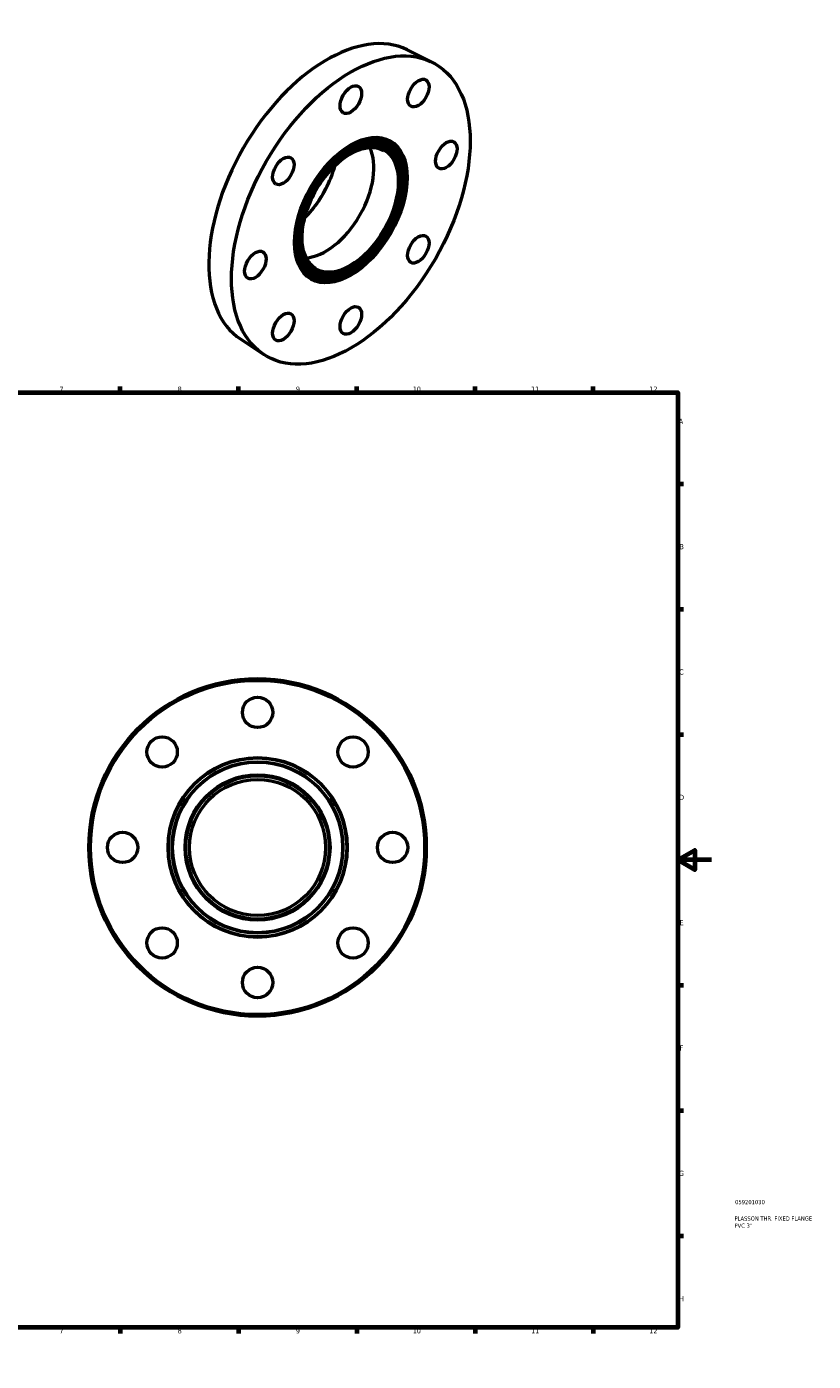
# Model space of a CAD drawing. Header units: millimetres. Extents: x -31 to 901, y 0 to 797.
# Tile 3 of 3: x 435 to 901, y 0 to 791. Entities that reach past the tile are written whole.
import ezdxf

# ---------------------------------------------------------------- set-up
doc = ezdxf.new("R2010")
doc.units = ezdxf.units.MM
for name, color, linetype, lineweight in [('Border (ANSI)', 7, 'Continuous', 70), ('Title (ISO)', 7, 'Continuous', 50), ('Visible (ANSI)', 7, 'Continuous', 50), ('Visible Narrow (ANSI)', 7, 'Continuous', 35)]:
    doc.layers.add(name, color=color, linetype=linetype, lineweight=lineweight)
doc.styles.add('Note Text (ANSI)', font='tahoma.ttf')
doc.styles.add('Note Text (ISO)', font='tahoma.ttf')

# ---------------------------------------------------------------- blocks, each defined once
blk = doc.blocks.new('Borders Default Border')
at = {"layer": 'Border (ANSI)'}
for p, q in [((70.08, 574), (70.08, 577.45)), ((140.17, 574), (140.17, 577.45)), ((210.25, 574), (210.25, 577.45)), ((280.33, 574), (280.33, 577.45)), ((350.42, 574), (350.42, 577.45)), ((490.58, 574), (490.58, 577.45)), ((560.67, 574), (560.67, 577.45)), ((630.75, 574), (630.75, 577.45)), ((700.83, 574), (700.83, 577.45)), ((770.92, 574), (770.92, 577.45)), ((20, 519.75), (16.55, 519.75)), ((821, 519.75), (824.45, 519.75)), ((20, 445.5), (16.55, 445.5)), ((821, 445.5), (824.45, 445.5)), ((20, 371.25), (16.55, 371.25)), ((821, 371.25), (824.45, 371.25)), ((20, 222.75), (16.55, 222.75)), ((821, 222.75), (824.45, 222.75)), ((20, 148.5), (16.55, 148.5)), ((821, 148.5), (824.45, 148.5)), ((20, 74.25), (16.55, 74.25)), ((821, 74.25), (824.45, 74.25)), ((70.08, 20), (70.08, 16.55)), ((140.17, 20), (140.17, 16.55)), ((210.25, 20), (210.25, 16.55)), ((280.33, 20), (280.33, 16.55)), ((350.42, 20), (350.42, 16.55)), ((490.58, 20), (490.58, 16.55)), ((560.67, 20), (560.67, 16.55)), ((630.75, 20), (630.75, 16.55)), ((700.83, 20), (700.83, 16.55)), ((770.92, 20), (770.92, 16.55))]:
    blk.add_line(p, q, dxfattribs=at)
at = {"layer": 'Border (ANSI)', "flags": 128}
for points in [[(420.5, 594), (420.5, 574), (414.73, 584), (426.27, 584), (420.5, 574)], [(20, 20), (20, 574), (821, 574), (821, 20), (20, 20)], [(0, 297), (20, 297), (10, 302.77), (10, 291.23), (20, 297)], [(841, 297), (821, 297), (831, 302.77), (831, 291.23), (821, 297)], [(420.5, 0), (420.5, 20), (414.73, 10), (426.27, 10), (420.5, 20)]]:
    blk.add_lwpolyline(points, dxfattribs=at)
at = {"layer": 'Border (ANSI)', "attachment_point": 7, "style": 'Note Text (ANSI)'}
for s, insert, char_height in [('1', (34.35, 574.4), 3.05), ('2', (104.2, 574.4), 3.05), ('3', (174.26, 574.34), 3.05), ('4', (244.23, 574.4), 3.05), ('5', (314.48, 574.34), 3.05), ('6', (384.49, 574.34), 3.05), ('7', (454.6, 574.4), 3.05), ('8', (524.63, 574.33), 3.05), ('9', (594.7, 574.34), 3.05), ('10', (663.96, 574.34), 3.048), ('11', (734.04, 574.4), 3.048), ('12', (804.13, 574.4), 3.048), ('A', (16.78, 555.35), 3.05), ('A', (821.63, 555.35), 3.05), ('B', (17.15, 481.1), 3.05), ('B', (821.99, 481.1), 3.05), ('C', (16.95, 406.8), 3.05), ('C', (821.8, 406.8), 3.05), ('D', (16.96, 332.6), 3.05), ('D', (821.81, 332.6), 3.05), ('E', (17.21, 258.35), 3.05), ('E', (822.05, 258.35), 3.05), ('F', (17.29, 184.1), 3.05), ('F', (822.14, 184.1), 3.05), ('G', (16.81, 109.79), 3.05), ('G', (821.66, 109.79), 3.05), ('H', (16.97, 35.6), 3.05), ('H', (821.81, 35.6), 3.05), ('1', (34.35, 16.55), 3.05), ('2', (104.2, 16.55), 3.05), ('3', (174.26, 16.49), 3.05), ('4', (244.23, 16.55), 3.05), ('5', (314.48, 16.49), 3.05), ('6', (384.49, 16.49), 3.05), ('7', (454.6, 16.55), 3.05), ('8', (524.63, 16.48), 3.05), ('9', (594.7, 16.49), 3.05), ('10', (663.96, 16.49), 3.048), ('11', (734.04, 16.55), 3.048), ('12', (804.13, 16.55), 3.048)]:
    blk.add_mtext(s, dxfattribs=dict(at, insert=insert, char_height=char_height))
blk = doc.blocks.new('Title Blocks ISO')
at = {"layer": 'Title (ISO)', "color": 232, "true_color": 0xca0064, "style": 'Note Text (ISO)'}
for tag, p in [('PART_NUMBER_001', (33.94, 73.08)), ('DESCRIPTION_001', (33.58, 63.35)), ('DESCRIPTION_002', (33.58, 59.13))]:
    blk.add_attdef(tag, p, '', height=2.5, dxfattribs=at)

msp = doc.modelspace()

# ---------------------------------------------------------------- linework, layer by layer
at = {"layer": 'Visible (ANSI)'}
for p, q in [((660.697, 776.93), (675.32, 769.663)), ((649.274, 720.33), (648.992, 720.493)), ((650.272, 722.064), (649.99, 722.227)), ((648.276, 718.597), (647.993, 718.76)), ((604.173, 642.01), (603.89, 642.173)), ((605.171, 643.743), (604.888, 643.906)), ((606.169, 645.477), (605.886, 645.639)), ((561.95, 605.455), (575.576, 596.455))]:
    msp.add_line(p, q, dxfattribs=at)
for centre, radius in [((571.964, 304.427), 100), ((571.964, 304.427), 99), ((571.964, 384.427), 9), ((515.395, 360.996), 9), ((628.532, 360.996), 9), ((571.964, 304.427), 42.463), ((571.964, 304.427), 40.34), ((491.964, 304.427), 9), ((651.964, 304.427), 9), ((515.395, 247.859), 9), ((628.532, 247.859), 9), ((571.964, 224.427), 9)]:
    msp.add_circle(centre, radius, dxfattribs=at)
for centre, major_axis, start_param, end_param in [((613.08, 690.181), (-49.404, -85.792), 3.1770237, 6.2477543), ((626.94, 682.2), (23.05, 40.027), 0, 3.1415926), ((626.94, 682.2), (22.052, 38.294), 0, 3.1415927), ((626.94, 682.2), (21.054, 36.56), 0, 3.1415927), ((626.94, 682.2), (23.549, 40.893), 3.1475749, 6.277203), ((626.94, 682.2), (22.551, 39.16), 3.1478397, 6.2769382), ((626.94, 682.2), (21.553, 37.427), 3.148129, 6.276649), ((612.373, 690.588), (20.131, 34.958), 3.5056669, 5.9191111)]:
    msp.add_ellipse(centre, major_axis=major_axis, ratio=0.5780931, start_param=start_param, end_param=end_param, dxfattribs=at)
for centre, major_axis in [((627.223, 682.037), (-49.903, -86.658)), ((667.223, 751.319), (-4.491, -7.799)), ((627.223, 747.441), (-4.491, -7.799)), ((627.223, 682.037), (-23.549, -40.893)), ((627.223, 682.037), (-23.05, -40.027)), ((627.223, 682.037), (-22.551, -39.16)), ((627.223, 682.037), (-22.052, -38.294)), ((627.223, 682.037), (-21.553, -37.427)), ((627.223, 682.037), (-21.054, -36.56)), ((683.791, 714.613), (-4.491, -7.799)), ((587.223, 705.25), (-4.491, -7.799)), ((667.223, 658.824), (-4.491, -7.799)), ((570.654, 649.461), (-4.491, -7.799)), ((627.223, 616.633), (-4.491, -7.799)), ((587.223, 612.755), (-4.491, -7.799))]:
    msp.add_ellipse(centre, major_axis=major_axis, ratio=0.5780931, dxfattribs=at)
for points, knots in [([(606.491, 647.425), (604.335, 648.667), (602.534, 650.537), (599.87, 655.328), (598.983, 658.212), (598.198, 664.689), (598.282, 668.263), (599.402, 675.777), (600.439, 679.714), (603.368, 687.554), (605.262, 691.455), (609.715, 698.82), (612.274, 702.281), (617.791, 708.406), (620.747, 711.069), (626.744, 715.329), (629.783, 716.926), (635.629, 718.918), (638.433, 719.308), (643.098, 718.921), (645.04, 718.327), (646.753, 717.341)], [3.9250571, 3.9250571, 3.9250571, 3.9250571, 4.2592139, 4.2592139, 4.5821563, 4.5821563, 4.898905, 4.898905, 5.2155556, 5.2155556, 5.532802, 5.532802, 5.8502437, 5.8502437, 6.1673751, 6.1673751, 6.483894, 6.483894, 6.8011943, 6.8011943, 7.0666498, 7.0666498, 7.0666498, 7.0666498]), ([(617.473, 707.899), (616.969, 706.066), (616.37, 704.217), (614.14, 698.243), (612.148, 694.136), (607.462, 686.383), (604.769, 682.738), (601.239, 678.818), (600.604, 678.142), (599.96, 677.488)], [1.93174595, 1.93174595, 1.93174595, 1.93174595, 2.07344145, 2.07344145, 2.39082299, 2.39082299, 2.70839091, 2.70839091, 2.77677562, 2.77677562, 2.77677562, 2.77677562])]:
    msp.add_open_spline(points, degree=3, knots=knots, dxfattribs=at)
at = {"layer": 'Visible Narrow (ANSI)'}
for radius in [53.463, 52.615, 50.996, 50.148, 43.312]:
    msp.add_circle((571.964, 304.427), radius, dxfattribs=at)
msp.add_ellipse((627.223, 682.037), major_axis=(-20.555, -35.694), ratio=0.5780931, dxfattribs=at)
for centre, major_axis, start_param, end_param in [((626.622, 682.383), (20.131, 34.958), 3.1415927, 6.2831853), ((589.639, 703.68), (21.19, 36.798), 4.2704092, 5.1543688)]:
    msp.add_ellipse(centre, major_axis=major_axis, ratio=0.5780931, start_param=start_param, end_param=end_param, dxfattribs=at)

# ---------------------------------------------------------------- block references
msp.add_blockref('Borders Default Border', (0, 0))
msp.add_blockref('Title Blocks ISO', (821, 20)).add_auto_attribs({'PART_NUMBER_001': '059201030', 'DESCRIPTION_001': 'PLASSON THR. FIXED FLANGE', 'DESCRIPTION_002': 'PVC 3"'})

doc.saveas('drawing.dxf')
